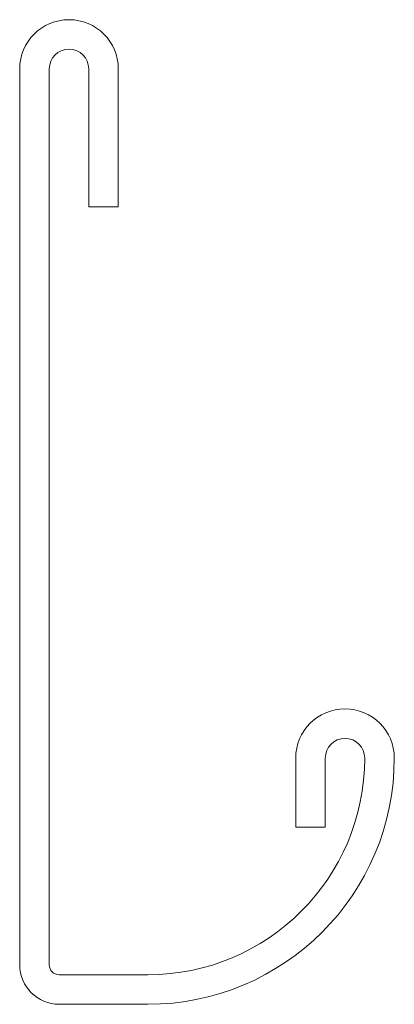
# Model space of a CAD drawing. Header units: millimetres. Extents: x -9.5 to 9.5, y -25 to 25.
import ezdxf

# ---------------------------------------------------------------- set-up
doc = ezdxf.new("R2010")
doc.units = ezdxf.units.MM

msp = doc.modelspace()

# ---------------------------------------------------------------- linework, layer by layer
at = {"color": 0, "linetype": 'Continuous', "lineweight": 0}
for p, q in [((-9.504, 22.505), (-9.504, -22.995)), ((-8.004, -22.995), (-8.004, 22.505)), ((-6.004, 22.505), (-6.004, 15.505)), ((-4.504, 15.505), (-4.504, 22.505)), ((-6.004, 15.505), (-4.504, 15.505)), ((4.496, -12.495), (4.496, -15.995)), ((5.996, -15.995), (5.996, -12.495)), ((4.496, -15.995), (5.996, -15.995)), ((-3.004, -23.495), (-7.504, -23.495)), ((-7.504, -24.995), (-3.004, -24.995))]:
    msp.add_line(p, q, dxfattribs=at)
for centre, radius, start, end in [((-7.004, 22.505), 2.5, 0, 180), ((6.996, -12.495), 2.5, 0, 180), ((-3.004, -12.495), 12.5, 270, 0), ((-7.504, -22.995), 2, 180, 270)]:
    msp.add_arc(centre, radius, start, end, dxfattribs=at)
at = {"color": 0, "linetype": 'Continuous', "lineweight": 0, "extrusion": (0, 0, -1)}
for centre, radius, start, end in [((7.004, 22.505), 1, 0, 180), ((-6.996, -12.495), 1, 360, 180), ((3.004, -12.495), 11, 180, 270), ((7.504, -22.995), 0.5, 270, 0)]:
    msp.add_arc(centre, radius, start, end, dxfattribs=at)

doc.saveas('drawing.dxf')
